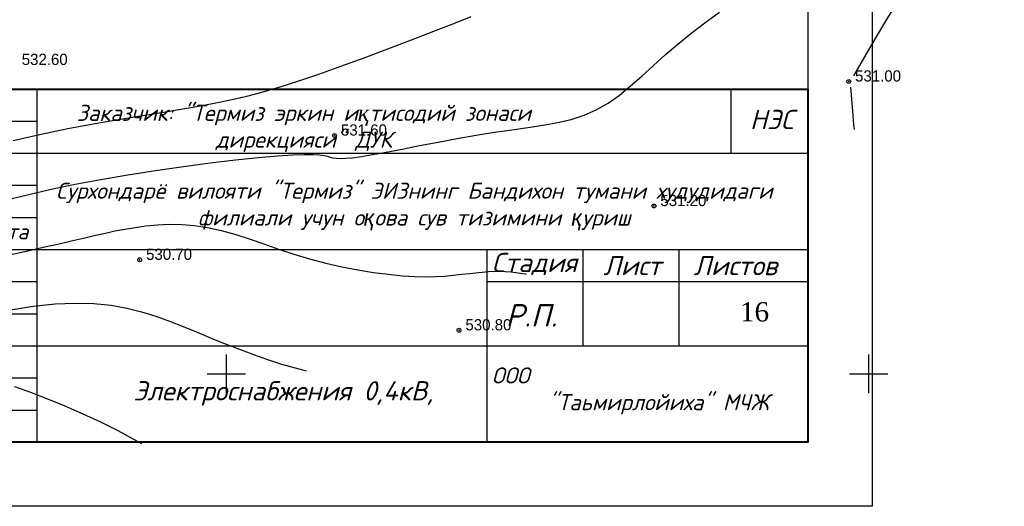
# Model space of a CAD drawing. Extents: x 10527 to 38813, y 13847 to 37526.
# Tile 90 of 256: x 35822 to 35899, y 35927 to 35964. Entities that reach past the tile are written whole.
import ezdxf

# ---------------------------------------------------------------- set-up
doc = ezdxf.new("R2010")
doc.units = 0
doc.header["$LTSCALE"] = 0.5
doc.header["$MEASUREMENT"] = 0
doc.header["$PDMODE"] = 32
doc.header["$PDSIZE"] = 0.3
doc.linetypes.add('CONTI', pattern=[0])
for name, color, linetype in [('(004) Точки рельефа', 7, 'Continuous'), ('(007) Здания', 7, 'Continuous'), ('GORIZDEFAULT', 32, 'CONTI'), ('PI_TTDEFAULT', 5, 'CONTI'), ('SETKR', 2, 'CONTI')]:
    doc.layers.add(name, color=color, linetype=linetype)
doc.layers.add('(032) Горизонтали утолщенные', color=32, linetype='Continuous', lineweight=30)
doc.layers.add('.', color=7, linetype='Continuous', lineweight=15)
doc.styles.add('D-431', font='txt')
doc.styles.add('ISOCPEUR', font='isocpeui.ttf', dxfattribs={"height": 300})
doc.styles.add('IsoK', font='isocpeui.ttf')
doc.styles.add('OOO-Kazar', font='isocpeur.ttf', dxfattribs={"height": 300})
doc.styles.get("Standard").update_dxf_attribs({"font": 'times.ttf'})

# ---------------------------------------------------------------- blocks, each defined once
blk = doc.blocks.new('BL_333')
at = {"color": 0}
for p, q in [((0, -1.5), (0, 1.5)), ((-1.5, 0), (1.5, 0))]:
    blk.add_line(p, q, dxfattribs=at)
blk = doc.blocks.new('ыв')
at = {"color": 7, "linetype": 'Continuous'}
for p, q in [((219455.2, 4533634.97), (219640.2, 4533634.97)), ((219520.2, 4533579.97), (219520.2, 4533634.97)), ((219520.2, 4533624.97), (219640.2, 4533624.97)), ((219455.2, 4533614.97), (219520.2, 4533614.97)), ((219455.2, 4533609.97), (219520.2, 4533609.97)), ((219520.2, 4533609.97), (219640.2, 4533609.97)), ((219590.2, 4533609.97), (219590.2, 4533579.97)), ((219605.2, 4533594.97), (219605.2, 4533609.97)), ((219620.14, 4533594.97), (219620.14, 4533609.97)), ((219590.2, 4533604.97), (219640.2, 4533604.97)), ((219520.2, 4533594.97), (219640.2, 4533594.97))]:
    blk.add_line(p, q, dxfattribs=at)
at = {"color": 7, "ltscale": 2}
blk.add_line((219628.2, 4533634.97), (219628.2, 4533624.97), dxfattribs=at)
at = {"lineweight": 40}
blk.add_lwpolyline([(219455.2, 4533634.97), (219640.2, 4533634.97), (219640.2, 4533579.97), (219455.2, 4533579.97)], close=True, dxfattribs=at)
at = {"color": 7, "linetype": 'Continuous'}
for points in [[(219455.2, 4533629.97), (219520.2, 4533629.97)], [(219455.2, 4533624.97), (219520.2, 4533624.97)], [(219455.2, 4533619.97), (219520.2, 4533619.97)], [(219455.2, 4533604.97), (219520.2, 4533604.97)], [(219455.2, 4533599.97), (219520.2, 4533599.97)], [(219455.2, 4533594.97), (219520.2, 4533594.97)], [(219455.2, 4533589.97), (219520.2, 4533589.97)], [(219455.2, 4533584.97), (219520.2, 4533584.97)]]:
    blk.add_lwpolyline(points, dxfattribs=at)
at = {"attachment_point": 5, "style": 'ISOCPEUR'}
for s, insert, char_height, width in [('Заказчик: "Термиз эркин и{\\fTimes New Roman|b0|i1|c204|p18;қ}тисодий зонаси\\Pдирекцияси" ДУК                                                          ', (219561.71, 4533628.83), 2.5005, 119.8228), ('Сурхондарё вилояти "Термиз" ЭИЗнинг Бандихон тумани худудидаги филиали учун о{\\fArial|b0|i1|c204|p34;қ}ова сув тизимини {\\fArial|b0|i1|c204|p34;қ}уриш', (219578.91, 4533616.68), 2.50048, 119.8228), ('ООО                               "Таьмирлойиха" МЧЖ', (219614.6, 4533587.93), 2.5005, 49.8095)]:
    blk.add_mtext(s, dxfattribs=dict(at, insert=insert, char_height=char_height, width=width))
at = {"color": 0, "linetype": 'Continuous', "lineweight": 5, "style": 'OOO-Kazar'}
for s, insert, char_height, attachment_point in [('{\\fISOCPEUR|b0|i1|c204|p34;НЭС}', (219634.58, 4533628.72), 3, 8), ('{\\fISOCPEUR|b0|i1|c204|p34;Дата}', (219515.21, 4533613.97), 2.4, 2), ('{\\fISOCPEUR|b0|i1|c204|p34;Стадия}', (219597.61, 4533605.97), 3, 8), ('{\\fISOCPEUR|b0|i1|c204|p34;Лист }', (219612.85, 4533605.97), 3, 8), ('{\\fISOCPEUR|b0|i1|c204|p34;Листов }', (219628.89, 4533605.97), 3, 8), ('{\\fISOCPEUR|b0|i1|c204|p34;Р.П.}', (219597.15, 4533597.97), 3.5, 8)]:
    blk.add_mtext(s, dxfattribs=dict(at, insert=insert, char_height=char_height, attachment_point=attachment_point))
at = {"color": 0, "ltscale": 0.1, "insert": (219629.62, 4533601.77), "char_height": 3, "attachment_point": 1}
blk.add_mtext_dynamic_manual_height_columns('16', width=9.8042, gutter_width=12.5, heights=[0], dxfattribs=at)

msp = doc.modelspace()

# ---------------------------------------------------------------- hatches: boundary and pattern name
at = {"layer": '.', "ltscale": 0.149071}
h = msp.add_hatch(color=256, dxfattribs=at)
h.dxf.hatch_style = 1
h.set_gradient(color1=(51, 204, 0), color2=(51, 204, 0), tint=1)
h.paths.add_polyline_path([(35883.737, 36036.782), (35883.737, 36042.536), (35801.833, 35997.409), (35801.833, 35997.409), (35740.791, 35963.765), (35740.786, 35963.774), (35730.586, 35973.644), (35727.34, 35971.857), (35738.755, 35960.897, 0.328259), (35744.631, 35960.125)])
h.paths.add_polyline_path([(35883.737, 36042.536), (35883.737, 36047.058), (35845.997, 36026.26), (35819.722, 36011.781), (35799.926, 36000.873), (35801.833, 35997.409)])
h.paths.add_polyline_path([(35757.922, 35972.428), (35760.563, 35973.881), (35760.196, 35975.372), (35757.555, 35973.918)], flags=24)
h.paths.add_polyline_path([(35752.677, 35969.54), (35755.318, 35970.994), (35754.951, 35972.484), (35752.31, 35971.031)], flags=24)
h.paths.add_polyline_path([(35746.219, 35965.985), (35748.81, 35967.411), (35748.442, 35968.902), (35745.852, 35967.476)], flags=24)
h.paths.add_polyline_path([(35741.998, 35963.661), (35744.639, 35965.115), (35744.272, 35966.606), (35741.631, 35965.152)], flags=24)
h.paths.add_polyline_path([(35763.677, 35975.596), (35766.368, 35977.077), (35766.001, 35978.568), (35763.31, 35977.086)], flags=24)
h.paths.add_polyline_path([(35768.486, 35978.243), (35771.127, 35979.697), (35770.76, 35981.187), (35768.119, 35979.734)], flags=24)
h.paths.add_polyline_path([(35771.96, 35980.155), (35774.601, 35981.609), (35774.234, 35983.1), (35771.593, 35981.646)], flags=24)
h.paths.add_polyline_path([(35758.665, 35968.719), (35762.306, 35970.724), (35761.939, 35972.215), (35758.298, 35970.21)], flags=24)
h.paths.add_polyline_path([(35786.428, 35987.38), (35790.787, 35989.805), (35790.281, 35991.821), (35785.922, 35989.396)], flags=24)
edge = h.paths.add_edge_path(flags=17)
edge.add_line((35759.681, 35976.221), (35761.886, 35972.402))
edge.add_line((35761.886, 35972.402), (35759.326, 35970.924))
edge.add_line((35759.326, 35970.924), (35757.121, 35974.743))
edge.add_line((35757.121, 35974.743), (35759.681, 35976.221))
edge.add_line((35758.937, 35976.1), (35759.117, 35975.788))
edge.add_line((35758.953, 35977.723), (35758.937, 35976.1))
edge.add_line((35758.747, 35977.725), (35758.966, 35978.959))
edge.add_line((35758.966, 35978.959), (35759.16, 35977.72))
edge.add_line((35759.16, 35977.72), (35758.747, 35977.725))
edge.add_line((35756.41, 35976.631), (35758.937, 35976.1))
edge.add_line((35756.368, 35976.429), (35755.199, 35976.886))
edge.add_line((35755.199, 35976.886), (35756.452, 35976.833))
edge.add_line((35756.452, 35976.833), (35756.368, 35976.429))
h.paths.add_polyline_path([(35795.139, 35996.245), (35795.14, 35993.579), (35796.925, 35993.101), (35796.925, 35995.767)], flags=25)
h.paths.add_polyline_path([(35763.993, 35978.374), (35763.994, 35975.708), (35765.779, 35975.23), (35765.779, 35977.896)], flags=25)
h.paths.add_polyline_path([(35741.715, 35966.095), (35741.715, 35963.429), (35743.5, 35962.951), (35743.5, 35965.617)], flags=25)

# ---------------------------------------------------------------- linework, layer by layer
at = {"layer": '(007) Здания', "color": 18, "true_color": 0x000000, "elevation": -539}
for points in [[(35667.407, 36067.098), (35888.737, 36067.098), (35888.737, 35926.56), (35667.407, 35926.56)], [(35672.407, 36062.098), (35883.737, 36062.098), (35883.737, 35931.56), (35672.407, 35931.56)]]:
    msp.add_lwpolyline(points, close=True, dxfattribs=at)
at = {"layer": '(032) Горизонтали утолщенные', "color": 32}
for points in [[(35821.866, 35955.064, -7), (35824.056, 35955.554, -7), (35826.136, 35955.984, -7), (35828.086, 35956.354, -7), (35829.916, 35956.674, -7), (35831.636, 35956.954, -7), (35833.256, 35957.214, -7), (35834.766, 35957.464, -7), (35836.176, 35957.704, -7), (35837.506, 35957.954, -7), (35838.786, 35958.224, -7), (35840.046, 35958.514, -7), (35841.326, 35958.854, -7), (35842.666, 35959.244, -7), (35844.096, 35959.694, -7), (35845.656, 35960.224, -7), (35847.366, 35960.834, -7), (35849.186, 35961.494, -7), (35851.046, 35962.194, -7), (35852.866, 35962.894, -7), (35854.606, 35963.564, -7), (35856.176, 35964.174, -7), (35857.526, 35964.714, -7)], [(35821.976, 35935.904, -9), (35823.216, 35935.454, -9), (35824.536, 35934.944, -9), (35825.896, 35934.384, -9), (35827.286, 35933.774, -9), (35828.666, 35933.134, -9), (35830.006, 35932.464, -9), (35831.296, 35931.774, -9), (35831.851, 35931.447, -9)]]:
    msp.add_polyline3d(points, dxfattribs=at)
at = {"layer": 'GORIZDEFAULT', "color": 32}
for points in [[(35899.196, 35978.874, -8), (35898.376, 35977.734, -8), (35897.436, 35976.434, -8), (35896.396, 35974.934, -8), (35895.256, 35973.214, -8), (35894.046, 35971.334, -8), (35892.826, 35969.384, -8), (35891.646, 35967.444, -8), (35890.526, 35965.604, -8), (35889.536, 35963.944, -8), (35888.706, 35962.554, -8), (35887.286, 35960.084, -8)], [(35821.446, 35950.464, -7.5), (35823.086, 35950.854, -7.5), (35824.836, 35951.254, -7.5), (35826.696, 35951.644, -7.5), (35828.686, 35952.024, -7.5), (35830.786, 35952.384, -7.5), (35832.956, 35952.724, -7.5), (35835.126, 35953.024, -7.5), (35837.216, 35953.304, -7.5), (35839.186, 35953.534, -7.5), (35840.946, 35953.724, -7.5), (35842.446, 35953.864, -7.5), (35843.636, 35953.944, -7.5), (35844.546, 35953.974, -7.5), (35845.226, 35953.974, -7.5), (35845.716, 35953.934, -7.5), (35846.066, 35953.884, -7.5), (35846.326, 35953.824, -7.5), (35846.546, 35953.754, -7.5), (35846.766, 35953.704, -7.5), (35847.026, 35953.664, -7.5), (35847.346, 35953.644, -7.5), (35847.756, 35953.664, -7.5), (35848.296, 35953.714, -7.5), (35848.976, 35953.804, -7.5), (35849.846, 35953.954, -7.5), (35850.916, 35954.144, -7.5), (35852.146, 35954.384, -7.5), (35853.506, 35954.654, -7.5), (35854.946, 35954.924, -7.5), (35856.426, 35955.204, -7.5), (35857.906, 35955.464, -7.5), (35859.326, 35955.704, -7.5), (35860.676, 35955.894, -7.5), (35861.936, 35956.064, -7.5), (35863.126, 35956.244, -7.5), (35864.246, 35956.444, -7.5), (35865.306, 35956.694, -7.5), (35866.306, 35957.024, -7.5), (35867.256, 35957.434, -7.5), (35868.176, 35957.964, -7.5), (35869.066, 35958.594, -7.5), (35869.936, 35959.304, -7.5), (35870.816, 35960.074, -7.5), (35871.706, 35960.884, -7.5), (35872.636, 35961.714, -7.5), (35873.606, 35962.554, -7.5), (35874.626, 35963.374, -7.5), (35875.706, 35964.204, -7.5), (35876.846, 35965.054, -7.5)], [(35887.046, 35959.204, -8), (35887.196, 35957.364, -8), (35887.296, 35956.284, -8), (35887.325, 35955.901, -8)], [(35821.196, 35946.064, -8), (35822.786, 35946.414, -8), (35824.216, 35946.734, -8), (35825.446, 35947.014, -8), (35826.516, 35947.264, -8), (35827.446, 35947.484, -8), (35828.276, 35947.674, -8), (35829.046, 35947.844, -8), (35829.796, 35948.004, -8), (35830.556, 35948.154, -8), (35831.356, 35948.284, -8), (35832.206, 35948.404, -8), (35833.096, 35948.484, -8), (35834.026, 35948.524, -8), (35834.986, 35948.514, -8), (35835.976, 35948.434, -8), (35837.006, 35948.284, -8), (35838.056, 35948.054, -8), (35839.136, 35947.744, -8), (35840.236, 35947.384, -8), (35841.376, 35947.004, -8), (35842.536, 35946.594, -8), (35843.726, 35946.204, -8), (35844.946, 35945.834, -8), (35846.196, 35945.504, -8), (35847.456, 35945.224, -8), (35848.706, 35944.984, -8), (35849.916, 35944.784, -8), (35851.076, 35944.634, -8), (35852.156, 35944.524, -8), (35853.136, 35944.464, -8), (35853.996, 35944.434, -8), (35854.766, 35944.454, -8), (35855.466, 35944.494, -8), (35856.126, 35944.554, -8), (35856.766, 35944.634, -8), (35857.416, 35944.704, -8), (35858.106, 35944.784, -8), (35858.866, 35944.844, -8), (35859.696, 35944.864, -8), (35860.646, 35944.824, -8), (35861.716, 35944.674, -8), (35861.81, 35944.653, -8)], [(35821.656, 35941.864, -8.5), (35823.436, 35942.144, -8.5), (35825.126, 35942.324, -8.5), (35826.706, 35942.394, -8.5), (35828.156, 35942.364, -8.5), (35829.486, 35942.224, -8.5), (35830.706, 35942.004, -8.5), (35831.866, 35941.714, -8.5), (35832.966, 35941.364, -8.5), (35834.036, 35940.974, -8.5), (35835.106, 35940.554, -8.5), (35836.186, 35940.114, -8.5), (35837.276, 35939.664, -8.5), (35838.376, 35939.224, -8.5), (35839.476, 35938.794, -8.5), (35840.576, 35938.374, -8.5), (35841.676, 35937.994, -8.5), (35842.756, 35937.644, -8.5), (35843.826, 35937.334, -8.5), (35844.683, 35937.103, -8.5)]]:
    msp.add_polyline3d(points, dxfattribs=at)
at = {"layer": 'PI_TTDEFAULT', "color": 5}
for p in [(35886.916, 35959.644, -8), (35846.886, 35955.444, -7.4), (35871.746, 35949.954, -7.8), (35831.716, 35945.764, -8.3), (35856.576, 35940.274, -8.2)]:
    msp.add_point(p, dxfattribs=at)

# ---------------------------------------------------------------- block references
at = {"color": 18, "true_color": 0x000000, "xscale": 0.5, "yscale": 0.5, "zscale": 0.5}
msp.add_blockref('ыв', (-73936.361, -2230858.424, -539), dxfattribs=at)
at = {"layer": 'SETKR', "color": 92}
for p in [(35838.466, 35936.884, -539), (35888.466, 35936.884, -539)]:
    msp.add_blockref('BL_333', p, dxfattribs=at)

# ---------------------------------------------------------------- texts
at = {"layer": '(004) Точки рельефа', "style": 'D-431'}
for s, p in [('532.60', (35822.536, 35960.934, -539)), ('531.00', (35887.406, 35959.644, -539)), ('531.60', (35847.386, 35955.434, -539)), ('531.20', (35872.246, 35949.944, -539)), ('530.70', (35832.216, 35945.754, -539)), ('530.80', (35857.076, 35940.264, -539))]:
    msp.add_text(s, height=0.875, dxfattribs=at).set_placement(p)
at = {"insert": (35830.269, 35936.307), "char_height": 1.5, "width": 55.18227, "attachment_point": 1, "style": 'IsoK'}
msp.add_mtext(' Электроснабжения 0,4кВ, ', dxfattribs=at)

doc.saveas('drawing.dxf')
